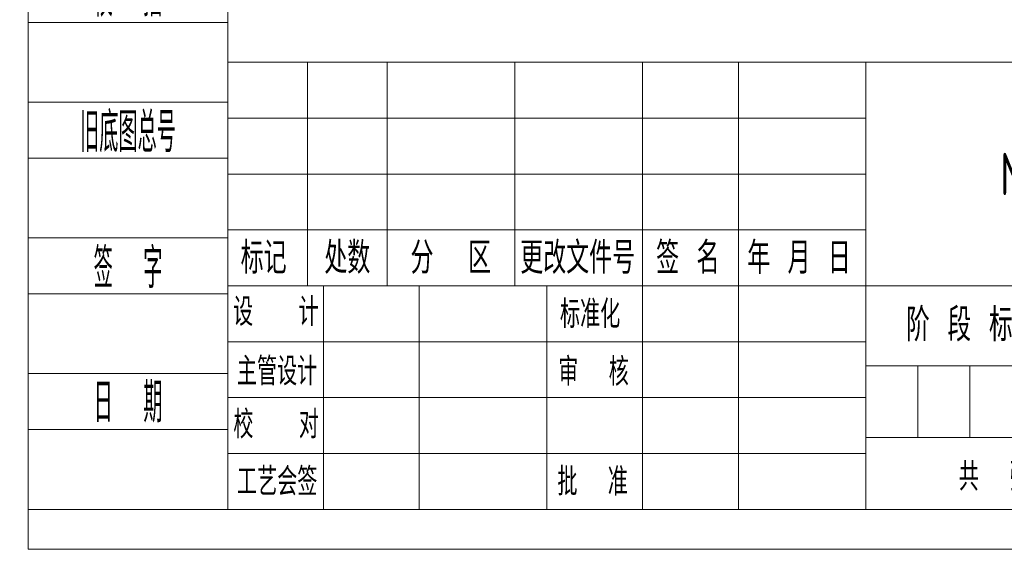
# Model space of a CAD drawing. Header units: millimetres. Extents: x -33 to 2421, y -2345 to -563.
# Tile 1 of 31: x -33 to 707, y -2345 to -1947. Entities that reach past the tile are written whole.
import ezdxf
from ezdxf.enums import TextEntityAlignment as Align

# ---------------------------------------------------------------- set-up
doc = ezdxf.new("R2010")
doc.units = ezdxf.units.MM
doc.header["$LTSCALE"] = 0.3175
for name, color, linetype, lineweight in [('1轮廓实线层', 7, 'Continuous', 18), ('2细线层', 4, 'Continuous', 13), ('6文字层', 3, 'Continuous', 13), ('L2', 6, 'Continuous', 13), ('图框层', 7, 'Continuous', 18)]:
    doc.layers.add(name, color=color, linetype=linetype, lineweight=lineweight)
doc.styles.add('PC_TEXTSTYLE', font='ISOCP.SHX', dxfattribs={"width": 0.707, "bigfont": 'GBCBIG.SHX'})
doc.styles.add('标准汉字', font='gbenor.shx', dxfattribs={"bigfont": 'gbcbig.shx'})

# ---------------------------------------------------------------- blocks, each defined once
blk = doc.blocks.new('ZwmFrameMain_A4^_^无分区图框^_^portrait')
at = {"layer": '1轮廓实线层'}
for q in [(0, 287), (180, 0)]:
    blk.add_line((0, 0), q, dxfattribs=at)
at = {"layer": '2细线层'}
for q in [(-25, 292), (185, -5)]:
    blk.add_line((-25, -5), q, dxfattribs=at)
blk = doc.blocks.new('ZwmFrameMain_纵向标题栏')
at = {"layer": '1轮廓实线层'}
for p, q in [((-180, 56), (0, 56)), ((-180, 0), (-180, 56))]:
    blk.add_line(p, q, dxfattribs=at)
at = {"layer": '2细线层', "color": 6, "linetype": 'Continuous'}
for p, q in [((-170, 28), (-170, 56)), ((-160, 28), (-160, 56)), ((-144, 28), (-144, 56)), ((-128, 0), (-128, 56)), ((-128, 28), (-128, 56)), ((-116, 0), (-116, 56)), ((-100, 0), (-100, 56)), ((-180, 49), (-100, 49)), ((-180, 42), (-100, 42)), ((-180, 35), (-100, 35)), ((-180, 28), (-50, 28)), ((-168, 0), (-168, 28)), ((-156, 0), (-156, 28)), ((-180, 21), (-100, 21)), ((-100, 18), (0, 18)), ((-93.5, 9), (-93.5, 18)), ((-87, 9), (-87, 18)), ((-180, 14), (-100, 14)), ((-100, 9), (-50, 9)), ((-180, 7), (-100, 7))]:
    blk.add_line(p, q, dxfattribs=at)
at = {"layer": 'L2', "linetype": 'Continuous'}
blk.add_line((-140, 0), (-140, 28), dxfattribs=at)
at = {"layer": '6文字层', "color": 6, "style": '标准汉字'}
for s, insert, char_height, width, attachment_point in [('标记', (-175.5, 31.5), 4, 11.65, 5), ('处数', (-165.01, 31.5), 4, 11.45, 5), ('更改文件号', (-136.14, 31.5), 4, 29.3, 5), ('签 名', (-122.34, 31.5), 4, 14.8571, 5), ('年 月 日', (-108.39, 31.5), 4, 23.9643, 5), ('分  区', (-152.04, 31.5), 4, 19.1643, 5), ('设   计', (-173.97, 24.73), 3.5, 20.0562, 5), ('标准化', (-134.58, 24.45), 3.5, 15.4875, 5), ('阶 段 标 记', (-94.98, 21.04), 4.118, 30.425, 7), ('主管设计', (-173.82, 17.28), 3.5, 20.2125, 5), ('审  核', (-134.15, 17.23), 3.5, 16.4625, 5), ('校   对', (-173.93, 10.64), 3.5, 20.3187, 5), ('共  张        第  张', (-88.37, 2.32), 3.5, 60.8437, 7), ('工艺会签', (-173.8, 3.47), 3.5, 20.3, 5), ('批  准', (-134.27, 3.47), 3.5, 16.5937, 5)]:
    blk.add_mtext(s, dxfattribs=dict(at, insert=insert, char_height=char_height, width=width, attachment_point=attachment_point))
at = {"layer": '6文字层', "color": 4, "style": 'PC_TEXTSTYLE', "flags": 8}
for tag, height, width, p, p2 in [('产品名称或材料标记', 5.29, 0.911854, (-90.89, 39.38), (-59.53, 39.38)), ('图样名称', 5.88, 2.846512, (-48.82, 25.54), (-1.18, 25.54)), ('图样代号', 5.88, 2.86875, (-48.82, 6.64), (-1.18, 6.64))]:
    blk.add_attdef(tag, text='', height=height, dxfattribs=dict(at, width=width)).set_placement(p, p2, align=Align.FIT)
at = {"layer": '6文字层', "color": 6, "style": 'PC_TEXTSTYLE', "width": 9.241641, "flags": 8}
blk.add_attdef('设计', text='', height=2.5, rotation=359.5768, dxfattribs=at).set_placement((-166.76, 23.52), (-157.52, 23.45), align=Align.FIT)
at = {"layer": '6文字层', "color": 6, "style": 'PC_TEXTSTYLE', "flags": 8}
for tag, height, width, p, p2 in [('审核', 2.5, 2.542374, (-166.6, 16.66), (-157.7, 16.66)), ('重量', 4.12, 1.685865, (-72.82, 11.88), (-63.18, 11.88)), ('比例', 4.12, 1.699352, (-60.82, 11.71), (-51.18, 11.71))]:
    blk.add_attdef(tag, text='', height=height, dxfattribs=dict(at, width=width)).set_placement(p, p2, align=Align.FIT)
blk = doc.blocks.new('ZwmFrameMain_附加栏')
at = {"layer": '2细线层'}
for p, q in [((-25, 102), (0, 102)), ((-25, 95), (0, 95)), ((-25, 85), (0, 85)), ((-25, 78), (0, 78)), ((-25, 68), (0, 68)), ((-25, 61), (0, 61)), ((-25, 51), (0, 51)), ((-25, 44), (0, 44)), ((-25, 34), (0, 34)), ((-25, 27), (0, 27)), ((-25, 17), (0, 17)), ((-25, 10), (0, 10)), ((-25, 0), (0, 0))]:
    blk.add_line(p, q, dxfattribs=at)
at = {"layer": '6文字层', "color": 3, "style": 'PC_TEXTSTYLE'}
for s, width, p in [('借通用件登记', 0.667, (-12.5, 98.5)), ('描   图', 0.6667, (-12.5, 81.5)), ('校  描', 0.667, (-12.5, 64.5)), ('旧底图总号', 0.667, (-12.5, 47.5)), ('签  字', 0.667, (-12.5, 30.5)), ('日  期', 0.667, (-12.49, 13.6))]:
    blk.add_text(s, height=5, dxfattribs=dict(at, width=width)).set_placement(p, align=Align.MIDDLE)
at = {"layer": '6文字层', "style": 'PC_TEXTSTYLE'}
for tag, width, p, p2 in [('借通用件登记', 0.671328, (-23.44, 86.36), (-1.25, 86.36)), ('描图', 2.120922, (-23.44, 69.36), (-1.25, 69.36)), ('校图', 2.149976, (-23.75, 52.06), (-1.25, 52.06)), ('旧底图总号', 0.761452, (-22.84, 35.67), (-1.86, 35.67)), ('签字', 2.026939, (-23.14, 18.37), (-1.56, 18.37)), ('日期', 1.89999, (-22.84, 1.37), (-2.17, 1.37))]:
    blk.add_attdef(tag, text='', height=5, dxfattribs=dict(at, width=width)).set_placement(p, p2, align=Align.FIT)

msp = doc.modelspace()

# ---------------------------------------------------------------- block references
at = {"layer": '图框层', "xscale": 6, "yscale": 6, "zscale": 6}
for name in ['ZwmFrameMain_A4^_^无分区图框^_^portrait', 'ZwmFrameMain_附加栏']:
    msp.add_blockref(name, (123.4058, -2314.8165), dxfattribs=at)
at = {"layer": '图框层'}
ref = msp.add_blockref('ZwmFrameMain_纵向标题栏', (1203.4058, -2314.8165), dxfattribs=dict(at, xscale=6, yscale=6, zscale=6))
ref.add_attrib('产品名称或材料标记', 'MR06SC', dxfattribs={"layer": '6文字层', "color": 4, "height": 31.76471, "style": 'PC_TEXTSTYLE', "width": 0.707}).set_placement((752.1663, -2078.5503), align=Align.CENTER)

doc.saveas('drawing.dxf')
